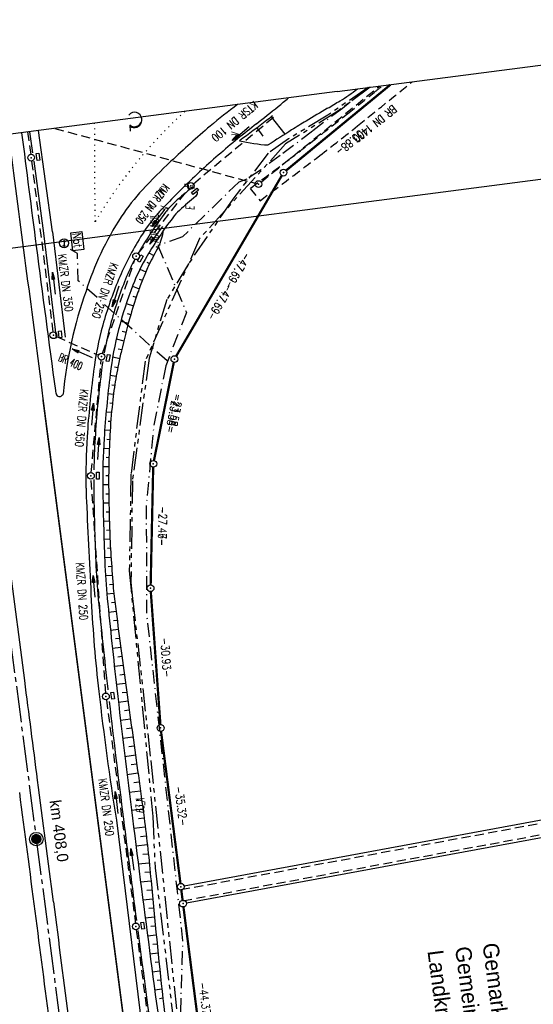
# Model space of a CAD drawing. Extents: x 446224 to 446791, y 446199 to 447379.
# Tile 112 of 113: x 446449 to 446562, y 447162 to 447379. Entities that reach past the tile are written whole.
import ezdxf
from ezdxf.enums import TextEntityAlignment as Align

# ---------------------------------------------------------------- set-up
doc = ezdxf.new("R2010")
doc.units = 0
doc.header["$LTSCALE"] = 2
doc.header["$MEASUREMENT"] = 0
for name, pattern in [('ACHSE', [5.5, 4, -0.5, 0.5, -0.5]), ('AUSGEZOGEN', [0]), ('BAB-FM2', [2.6, 1.5, -0.5, 0.1, -0.5]), ('EINAUSFÄDELUNG', [3.5, 2.5, -1]), ('GESTRICH-X2', [1.5, 1, -0.5]), ('PHANTOMX2', [5, 2.5, -0.5, 0.5, -0.5, 0.5, -0.5]), ('PUNKTX2_STR', [0.6, 0.1, -0.5])]:
    doc.linetypes.add(name, pattern=pattern)
doc.layers.get('0').update_dxf_attribs({"linetype": 'AUSGEZOGEN'})
for name, color, linetype in [('200-ABSTAND', 8, 'AUSGEZOGEN'), ('200-GRENZL-BAB', 7, 'AUSGEZOGEN'), ('200-GRENZP-BAB', 7, 'AUSGEZOGEN'), ('201-ABSTAND', 8, 'AUSGEZOGEN'), ('201-GRENZL', 8, 'AUSGEZOGEN'), ('201-GRENZL-BAB', 7, 'AUSGEZOGEN'), ('201-GRENZP-BAB', 7, 'AUSGEZOGEN'), ('ACHSETOP', 250, 'ACHSE'), ('ANMERKUNG', 7, 'CONTINUOUS'), ('BAB_FM', 5, 'BAB-FM2'), ('BOESCHG', 250, 'AUSGEZOGEN'), ('DURCHL', 200, 'GESTRICH-X2'), ('EINAUSF', 250, 'EINAUSFÄDELUNG'), ('FBRTOP', 250, 'AUSGEZOGEN'), ('HEKT_B', 250, 'CONTINUOUS'), ('KANAL', 7, 'GESTRICH-X2'), ('Lichtwellenleiter COLT', 46, 'PHANTOMX2'), ('Lichtwellenleiter GLH', 46, 'PHANTOMX2'), ('MULDE', 250, 'AUSGEZOGEN'), ('NS', 5, 'AUSGEZOGEN'), ('NUTZUNG', 8, 'PUNKTX2_STR'), ('PFEIL', 7, 'CONTINUOUS'), ('PFEILTOP', 200, 'AUSGEZOGEN'), ('Planeinteilung', 250, 'CONTINUOUS'), ('RAHMEN', 7, 'AUSGEZOGEN'), ('SCHRIFT', 7, 'AUSGEZOGEN'), ('SCHSYMBOL', 200, 'AUSGEZOGEN'), ('TEXTO', 4, 'CONTINUOUS'), ('WEG', 250, 'GESTRICH-X2')]:
    doc.layers.add(name, color=color, linetype=linetype)
doc.styles.add('ROMANS', font='romans.shx', dxfattribs={"width": 0.8})
doc.styles.add('UNIR-H', font='unir_h.shx', dxfattribs={"width": 0.8})

# ---------------------------------------------------------------- blocks, each defined once
blk = doc.blocks.new('NOTRUFS')
for p, q in [((-0.7, 0), (-0.36, 0.35)), ((-0.7, 0), (0.7, 0)), ((0.36, -0.35), (0.7, 0))]:
    blk.add_line(p, q)
blk.add_lwpolyline([(-2.14, 4.19), (1.88, 4.19), (1.88, 1.75), (-2.14, 1.75)], close=True)
blk.add_circle((0, 0), 1)
at = {"style": 'ROMANS', "width": 0.8}
blk.add_text('Not', height=1.8, dxfattribs=at).set_placement((-1.98, 2.07))
blk = doc.blocks.new('*X15')
at = {"color": 0}
for p, q in [((212.23, 257.39), (213.24, 258.4)), ((212.24, 257.33), (213.31, 258.4)), ((212.24, 257.47), (213.17, 258.4)), ((212.24, 257.26), (213.37, 258.39)), ((212.24, 257.55), (213.09, 258.39)), ((212.25, 257.2), (213.43, 258.38)), ((212.26, 257.63), (213, 258.37)), ((212.27, 257.14), (213.49, 258.37)), ((212.28, 257.09), (213.55, 258.35)), ((212.29, 257.73), (212.9, 258.35)), ((212.3, 257.04), (213.6, 258.33)), ((212.32, 256.99), (213.65, 258.31)), ((212.34, 257.86), (212.78, 258.29)), ((212.35, 256.94), (213.69, 258.29)), ((212.37, 256.9), (213.74, 258.26)), ((212.4, 256.85), (213.78, 258.24)), ((212.43, 256.81), (213.83, 258.21)), ((212.46, 256.77), (213.86, 258.18)), ((212.49, 256.73), (213.9, 258.14)), ((212.53, 256.7), (213.94, 258.11)), ((212.56, 256.66), (213.97, 258.07)), ((212.6, 256.63), (214.01, 258.03)), ((212.64, 256.6), (214.04, 257.99)), ((212.68, 256.57), (214.07, 257.95)), ((212.73, 256.54), (214.09, 257.91)), ((212.77, 256.52), (214.12, 257.86)), ((212.82, 256.49), (214.14, 257.82)), ((212.87, 256.47), (214.16, 257.77)), ((212.92, 256.45), (214.18, 257.72)), ((212.97, 256.44), (214.2, 257.66)), ((213.03, 256.42), (214.21, 257.6)), ((213.09, 256.41), (214.22, 257.54)), ((213.16, 256.41), (214.23, 257.48)), ((213.22, 256.4), (214.23, 257.41)), ((213.3, 256.41), (214.23, 257.34)), ((213.38, 256.41), (214.22, 257.26)), ((213.46, 256.43), (214.2, 257.17)), ((213.56, 256.46), (214.18, 257.07)), ((213.69, 256.51), (214.12, 256.95))]:
    blk.add_line(p, q, dxfattribs=at)
blk = doc.blocks.new('SRMAST2')
at = {"color": 0}
blk.add_circle((0, 0), 0.999, dxfattribs=at)
blk.add_point((0, 0), dxfattribs=at)
blk.add_blockref('*X15', (-213.23, -257.4))
blk = doc.blocks.new('PP')
at = {"color": 0}
blk.add_circle((0, -0.01), 1.49, dxfattribs=at)
blk.add_point((0, 0), dxfattribs=at)
blk = doc.blocks.new('GST')
at = {"color": 0}
blk.add_circle((0, 0), 0.75, dxfattribs=at)
blk.add_point((0, 0), dxfattribs=at)
blk = doc.blocks.new('13')
blk.add_lwpolyline([(0.76, 1.22), (-0.75, 1.22), (-0.75, 1.8), (0.76, 1.8)], close=True)
at = {"rotation": 180}
blk.add_blockref('GST', (0, 0), dxfattribs=at)
blk = doc.blocks.new('10')
blk.add_blockref('GST', (0, 0))
blk = doc.blocks.new('PFEIL2')
at = {"color": 0}
for p, q in [((0.88, 0), (-2.4, -0.01)), ((0.88, -0.27), (0.88, 0.28)), ((0.88, 0.28), (2.43, 0.01)), ((0.91, 0.27), (0.88, 0.26)), ((0.97, 0.26), (0.88, 0.25)), ((1.02, 0.25), (0.88, 0.23)), ((1.07, 0.24), (0.88, 0.21)), ((1.13, 0.23), (0.88, 0.19)), ((1.18, 0.22), (0.88, 0.17)), ((1.24, 0.21), (0.88, 0.15)), ((1.29, 0.21), (0.88, 0.14)), ((1.34, 0.2), (0.88, 0.12)), ((1.4, 0.19), (0.88, 0.1)), ((1.45, 0.18), (0.88, 0.08)), ((1.51, 0.17), (0.88, 0.06)), ((1.56, 0.16), (0.88, 0.04)), ((1.61, 0.15), (0.88, 0.02)), ((1.67, 0.14), (0.88, 0.01)), ((1.72, 0.13), (0.88, -0.01)), ((1.78, 0.12), (0.88, -0.03)), ((1.83, 0.11), (0.88, -0.05)), ((1.88, 0.1), (0.88, -0.07)), ((1.94, 0.09), (0.88, -0.09)), ((2.05, 0.08), (0.88, -0.12)), ((1.99, 0.08), (0.88, -0.11)), ((2.1, 0.07), (0.88, -0.14)), ((2.15, 0.06), (0.88, -0.16)), ((2.21, 0.05), (0.88, -0.18)), ((2.26, 0.04), (0.88, -0.2)), ((2.32, 0.03), (0.88, -0.22)), ((2.37, 0.02), (0.88, -0.23)), ((2.42, 0.01), (0.88, -0.25)), ((2.43, 0.01), (0.88, -0.27))]:
    blk.add_line(p, q, dxfattribs=at)
blk = doc.blocks.new('1135420')
for q in [(0, 420), (0, 0)]:
    blk.add_line((0, 297), q)
at = {"layer": 'RAHMEN'}
blk.add_line((25, 415), (25, 5), dxfattribs=at)

msp = doc.modelspace()

# ---------------------------------------------------------------- linework, layer by layer
at = {"color": 0}
msp.add_line((446472.84, 447355.67), (446472.97, 447354.28), dxfattribs=at)
for centre, radius, start, end in [((446473.91, 447356.89), 1.6, 228.2418, 142.2465), ((446473.81, 447356.78), 1.68, 236.7208, 344.506), ((446473.85, 447356.87), 1.67, 234.8132, 340.7317)]:
    msp.add_arc(centre, radius, start, end, dxfattribs=at)
at = {"layer": '200-GRENZL-BAB', "const_width": 0.5, "flags": 128}
for points in [[(446507.38, 447345.64), (446530.41, 447364.57)], [(446483.09, 447304.65), (446506.42, 447344.51)], [(446478.19, 447281.62), (446482.56, 447303.26)], [(446477.59, 447260.43), (446478.02, 447280.14)]]:
    msp.add_lwpolyline(points, dxfattribs=at)
at = {"layer": '201-GRENZL'}
for p, q in [((446656.32, 447219.37), (446484.87, 447187.68)), ((446485.35, 447183.96), (446656.8, 447215.64))]:
    msp.add_line(p, q, dxfattribs=at)
at = {"layer": '201-GRENZL-BAB', "const_width": 0.5, "flags": 128}
for points in [[(446483.09, 447304.65), (446501.18, 447335.56)], [(446478.19, 447281.63), (446482.56, 447303.26)], [(446477.46, 447254.18), (446478.02, 447280.14)], [(446479.61, 447223.33), (446477.49, 447252.68)], [(446484.04, 447188.28), (446479.75, 447221.84)], [(446484.51, 447184.56), (446484.23, 447186.8)], [(446484.7, 447183.08), (446490.13, 447140.55)]]:
    msp.add_lwpolyline(points, dxfattribs=at)
at = {"layer": 'ACHSETOP'}
for p, q in [((446439.3, 447297.23), (446452.2, 447198.07)), ((446452.2, 447198.07), (446465.11, 447098.9))]:
    msp.add_line(p, q, dxfattribs=at)
at = {"layer": 'BAB_FM'}
for p, q in [((446525.56, 447363.94), (446519.79, 447359.34)), ((446519.79, 447359.34), (446513.16, 447354.3)), ((446513.16, 447354.3), (446506.06, 447348.92)), ((446506.06, 447348.92), (446501.73, 447345.73)), ((446498.68, 447343.72), (446496.9, 447343.05)), ((446501.73, 447345.73), (446498.68, 447343.72)), ((446496.9, 447343.05), (446484.46, 447330.96)), ((446484.46, 447330.96), (446479.06, 447329.05)), ((446479.06, 447329.05), (446485.36, 447314.28)), ((446485.36, 447314.28), (446480.79, 447302.55))]:
    msp.add_line(p, q, dxfattribs=at)
at = {"layer": 'BAB_FM', "flags": 128}
for points in [[(446481.07, 447303.63), (446461.47, 447321.31), (446461.29, 447327.34), (446459.01, 447328.56)], [(446480.79, 447302.55), (446478.15, 447289.43), (446476.49, 447271.89), (446476.53, 447247.9), (446484.51, 447175.57), (446483.9, 447156.33), (446485.1, 447147.91), (446492.37, 447098.44), (446506.72, 446999.46), (446514.63, 446950.07), (446522.15, 446900.63), (446529.74, 446851.2), (446535.6, 446801.53), (446540.64, 446745.55), (446545.8, 446702.01), (446555.7, 446623.64), (446560.33, 446603.07)]]:
    msp.add_lwpolyline(points, dxfattribs=at)
at = {"layer": 'BOESCHG'}
for p, q in [((446504.09, 447357.45), (446507.1, 447353.63)), ((446500.9, 447355.03), (446502.26, 447353.21)), ((446497.69, 447352.65), (446497.69, 447352.65)), ((446478.62, 447328.88), (446479.11, 447328.6)), ((446477.07, 447327.43), (446478.14, 447326.85)), ((446476.63, 447325.37), (446477.22, 447325.07)), ((446475.08, 447323.82), (446476.38, 447323.26)), ((446473.44, 447320.09), (446474.93, 447319.53)), ((446474.92, 447321.67), (446475.64, 447321.4)), ((446473.49, 447317.91), (446474.26, 447317.65)), ((446472.06, 447316.24), (446473.64, 447315.75)), ((446472.25, 447314.07), (446473.07, 447313.83)), ((446470.87, 447312.35), (446472.53, 447311.9)), ((446471.18, 447310.19), (446472.02, 447309.97)), ((446469.87, 447308.44), (446471.53, 447308.03)), ((446470.26, 447306.27), (446471.07, 447306.09)), ((446469.08, 447304.47), (446470.63, 447304.13)), ((446468.49, 447300.45), (446469.85, 447300.21)), ((446469.49, 447302.32), (446470.22, 447302.18)), ((446468.89, 447298.33), (446469.52, 447298.24)), ((446468.03, 447296.41), (446469.25, 447296.26)), ((446468.42, 447294.33), (446469.02, 447294.27)), ((446467.64, 447292.39), (446468.82, 447292.28)), ((446468.06, 447290.33), (446468.66, 447290.29)), ((446467.31, 447288.36), (446468.52, 447288.29)), ((446467.79, 447286.33), (446468.41, 447286.29)), ((446467.06, 447284.35), (446468.32, 447284.3)), ((446467.62, 447282.32), (446468.25, 447282.3)), ((446466.92, 447280.32), (446468.2, 447280.3)), ((446466.89, 447276.29), (446468.18, 447276.3)), ((446467.54, 447278.3), (446468.18, 447278.3)), ((446467.56, 447274.29), (446468.2, 447274.3)), ((446466.95, 447272.27), (446468.24, 447272.3)), ((446467.63, 447270.28), (446468.28, 447270.3)), ((446467.03, 447268.26), (446468.34, 447268.3)), ((446467.74, 447266.28), (446468.4, 447266.3)), ((446467.15, 447264.24), (446468.49, 447264.3)), ((446467.9, 447262.27), (446468.59, 447262.31)), ((446467.29, 447260.22), (446468.71, 447260.31)), ((446468.11, 447258.26), (446468.84, 447258.31)), ((446467.49, 447256.21), (446468.99, 447256.32)), ((446468.39, 447254.26), (446469.14, 447254.32)), ((446467.8, 447252.17), (446469.32, 447252.33)), ((446468.78, 447250.25), (446469.56, 447250.35)), ((446468.19, 447248.15), (446469.82, 447248.36)), ((446469.24, 447246.27), (446470.08, 447246.38)), ((446468.6, 447244.17), (446470.34, 447244.4)), ((446469.7, 447242.3), (446470.6, 447242.42)), ((446469.01, 447240.19), (446470.87, 447240.43)), ((446470.18, 447238.32), (446471.13, 447238.45)), ((446469.45, 447236.21), (446471.4, 447236.47)), ((446470.67, 447234.35), (446471.66, 447234.49)), ((446469.89, 447232.23), (446471.93, 447232.5)), ((446470.35, 447228.25), (446472.47, 447228.54)), ((446471.16, 447230.38), (446472.2, 447230.52)), ((446471.66, 447226.41), (446472.74, 447226.56)), ((446470.81, 447224.28), (446473.01, 447224.58)), ((446472.16, 447222.44), (446473.28, 447222.6)), ((446471.28, 447220.3), (446473.55, 447220.61)), ((446472.67, 447218.47), (446473.83, 447218.63)), ((446471.75, 447216.32), (446474.1, 447216.65)), ((446473.19, 447214.5), (446474.38, 447214.67)), ((446472.24, 447212.35), (446474.66, 447212.69)), ((446473.71, 447210.54), (446474.94, 447210.71)), ((446472.72, 447208.39), (446475.21, 447208.73)), ((446474.23, 447206.58), (446475.48, 447206.75)), ((446473.22, 447204.43), (446475.75, 447204.77)), ((446474.74, 447202.62), (446476.01, 447202.78)), ((446473.72, 447200.48), (446476.26, 447200.8)), ((446475.23, 447198.66), (446476.5, 447198.81)), ((446474.22, 447196.54), (446476.73, 447196.83)), ((446475.71, 447194.7), (446476.95, 447194.84)), ((446474.72, 447192.6), (446477.16, 447192.85)), ((446476.16, 447190.74), (446477.35, 447190.86)), ((446475.23, 447188.66), (446477.54, 447188.87)), ((446476.6, 447186.77), (446477.72, 447186.88)), ((446475.74, 447184.68), (446477.91, 447184.88)), ((446477.05, 447182.79), (446478.1, 447182.89)), ((446476.25, 447180.7), (446478.29, 447180.9)), ((446477.5, 447178.81), (446478.48, 447178.91)), ((446476.77, 447176.73), (446478.68, 447176.92)), ((446477.96, 447174.84), (446478.88, 447174.93)), ((446477.29, 447172.76), (446479.09, 447172.94)), ((446478.43, 447170.86), (446479.29, 447170.95)), ((446477.82, 447168.78), (446479.51, 447168.96)), ((446478.9, 447166.89), (446479.72, 447166.98)), ((446478.35, 447164.81), (446479.94, 447164.99)), ((446479.38, 447162.91), (446480.16, 447163))]:
    msp.add_line(p, q, dxfattribs=at)
for points in [[(446504.4, 447357.7, -0.005355), (446503.14, 447356.72, -0.005881), (446497.08, 447352.2)], [(446479.18, 447328.72, 0.016568), (446477.09, 447324.82, 0.023649), (446475.86, 447321.98, 0.000999), (446474.74, 447319.03, 0.006151), (446474.57, 447318.55, 0.015562), (446472.85, 447313.09, 0.01187), (446471, 447305.82, 0.005389), (446470.36, 447302.88, 0.006228), (446469.87, 447300.32, 0.016989), (446469.11, 447295.09, 0.012851), (446468.51, 447288.13, 0.008701), (446468.23, 447281.4, 0.00931), (446468.19, 447275.1, 0.005476), (446468.38, 447266.77, 0.007362), (446468.69, 447260.57, 0.003989), (446469.16, 447254.1, 0.010323), (446469.41, 447251.61, 0.002631), (446469.96, 447247.22, 0.000666), (446472.28, 447229.89, 0.001512), (446474.74, 447212.11, -0.002875), (446476.01, 447202.76, -0.009562), (446477.54, 447188.88, 0.005113), (446480.17, 447162.89, 0.000901), (446482.39, 447143.32, 0.006832)], [(446482.75, 447140.55, 0.000007), (446485.09, 447124.4, 0.000282)]]:
    msp.add_lwpolyline(points, format="xyb", dxfattribs=at)
for centre, radius, start, end in [((446496.91, 447397.82), 43.08, 301.3105, 307.4524), ((446831.62, 446823.33), 621.78, 120.44889, 120.95558), ((446407.56, 447544.72), 215.01, 300.4489, 301.3105), ((446754.19, 446964.67), 460.81, 122.2064, 122.9711), ((446600.37, 447208.88), 172.2, 120.9556, 122.2064), ((446505.26, 447385.67), 34.45, 256.2639, 266.9319), ((446466.46, 447334.65), 14.03, 334.9906, 350.9174)]:
    msp.add_arc(centre, radius, start, end, dxfattribs=at)
at = {"layer": 'DURCHL'}
for p, q in [((446501.84, 447343.09), (446527.98, 447364.26)), ((446456.31, 447354.93), (446500.53, 447342.81)), ((446456.66, 447308.97), (446465.94, 447304.84))]:
    msp.add_line(p, q, dxfattribs=at)
at = {"layer": 'EINAUSF', "const_width": 0.35, "flags": 128}
msp.add_lwpolyline([(446453.67, 447295.24), (446466.09, 447199.87), (446478.99, 447100.71), (446479.5, 447096.83)], dxfattribs=at)
at = {"layer": 'FBRTOP'}
msp.add_line((446453.18, 447299.04), (446453.67, 447295.24), dxfattribs=at)
at = {"layer": 'FBRTOP', "flags": 128}
msp.add_lwpolyline([(446469.89, 447202.25), (446489.67, 447041.41)], dxfattribs=at)
at = {"layer": 'FBRTOP'}
for centre, radius, start, end in [((446324.17, 447584.25), 288.65, 308.938, 309.5375), ((446553.34, 447281.85), 96.69, 125.8968, 130.4629), ((446150.3, 447799.44), 565.3, 308.3233, 308.938), ((446646.36, 447172.8), 240.02, 130.4629, 133.2381), ((446774.66, 447009.53), 441.57, 128.3233, 129.0188), ((7770924.36, 1400707.3), 7386261.93, 187.415923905, 187.416350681), ((817504.22, 495188.55), 374125.85, 187.3457689, 187.3496322), ((446603.17, 447221.15), 169.18, 129.0188, 132.7876), ((446577.76, 447245.75), 139.89, 133.2381, 136.8735), ((446609.99, 447213.79), 179.22, 132.7876, 136.4493), ((446507.87, 447311.21), 44.13, 136.8735, 146.7256), ((446508.07, 447310.68), 38.6, 136.4493, 148.2663), ((446526.47, 447299), 66.38, 146.7256, 154.7553), ((446533.59, 447294.9), 68.6, 148.2663, 157.1232), ((450437.64, 447843.01), 4018.46, 187.34963, 187.80788), ((446525.84, 447299.3), 65.68, 154.7553, 162.5276), ((446544.85, 447290.14), 80.82, 157.1232, 164.6902), ((446554.34, 447286.81), 96.67, 160.5377, 174.4006), ((446540.2, 447291.42), 76, 164.6902, 172.4942), ((446682.39, 447272.68), 219.42, 172.4942, 176.2903), ((446460.58, 447297.66), 4.19, 187.8079, 202.0382), ((446457.2, 447296.29), 0.539, 202.0382, 243.4034), ((446457.36, 447296.32), 0.592, 276.1671, 306.3455), ((446456.46, 447297.54), 2.11, 306.3455, 322.2119), ((446457.33, 447296.57), 0.845, 243.4034, 276.1671), ((446596.73, 447278.24), 133.58, 176.2903, 181.156), ((446571.21, 447277.72), 108.05, 181.156, 182.7074), ((452562.66, 447561.05), 6106.2, 182.70739, 182.913751), ((46546.62, 395234.4), 403269.5, 7.4084991, 7.4123684), ((446782.16, 447266.83), 318.22, 182.9138, 186.526), ((181838.31, 412826.12), 266838.89, 7.403744, 7.4085006), ((447112.11, 447304.57), 650.32, 186.52604, 189.05269), ((403327, 441607.2), 43488.07, 7.368032, 7.403744), ((171195.56, 411323.24), 277582.32, 7.4223762, 7.4278388), ((491565.63, 453017.96), 45485.3, 187.368816, 187.40296), ((406894.72, 442028.82), 39891.5, 7.385193, 7.422376)]:
    msp.add_arc(centre, radius, start, end, dxfattribs=at)
at = {"layer": 'KANAL'}
for p, q in [((446501.84, 447343.09), (446527.98, 447364.26)), ((446486.91, 447342.72), (446504.78, 447357.59)), ((446456.31, 447354.93), (446500.53, 447342.81)), ((446450.29, 447354.14), (446450.97, 447349.19)), ((446451.16, 447347.72), (446455.88, 447310)), ((446474.72, 447327.28), (446485.88, 447341.66)), ((446466.84, 447305.25), (446474, 447326)), ((446456.66, 447308.97), (446465.94, 447304.84)), ((446464.34, 447279), (446466.53, 447303.81)), ((446467.69, 447228.78), (446474.09, 447179.53)), ((446474.28, 447178.03), (446483.31, 447109.19))]:
    msp.add_line(p, q, dxfattribs=at)
at = {"layer": 'KANAL', "flags": 128}
msp.add_lwpolyline([(446467.53, 447230.29), (446464.32, 447277.49)], dxfattribs=at)
at = {"layer": 'Lichtwellenleiter COLT'}
for p, q in [((446525.9, 447363.99), (446518.82, 447358.73)), ((446518.82, 447358.73), (446507.25, 447351.48)), ((446507.25, 447351.48), (446488.26, 447330.59)), ((446488.26, 447330.59), (446476.23, 447303.54)), ((446476.23, 447303.54), (446473.11, 447278.64)), ((446473.11, 447278.64), (446472.74, 447257.24)), ((446472.74, 447257.24), (446477.94, 447203.04)), ((446477.94, 447203.04), (446478.42, 447191.72)), ((446478.42, 447191.72), (446487.63, 447115.57))]:
    msp.add_line(p, q, dxfattribs=at)
at = {"layer": 'Lichtwellenleiter GLH'}
for p, q in [((446525.46, 447363.93), (446516.61, 447357.87)), ((446516.61, 447357.87), (446507.92, 447352.62)), ((446507.92, 447352.62), (446503.42, 447349.44)), ((446503.42, 447349.44), (446495.57, 447339.28)), ((446495.57, 447339.28), (446485.82, 447325.06)), ((446485.82, 447325.06), (446481.04, 447317.15)), ((446481.04, 447317.15), (446477.11, 447304.23)), ((446477.11, 447304.23), (446473.42, 447277.14)), ((446473.42, 447277.14), (446473.09, 447254.66)), ((446473.09, 447254.66), (446473.48, 447251.17)), ((446473.48, 447251.17), (446477.49, 447215.3)), ((446477.49, 447215.3), (446483.44, 447157.61))]:
    msp.add_line(p, q, dxfattribs=at)
at = {"layer": 'MULDE'}
for p, q in [((446450.73, 447354.2), (446451.37, 447349.56)), ((446455.81, 447332.11), (446452.71, 447354.46)), ((446453.83, 447331.83), (446456.6, 447308.6)), ((446455.81, 447332.11), (446458.59, 447308.84))]:
    msp.add_line(p, q, dxfattribs=at)
msp.add_lwpolyline([(446451.64, 447347.67), (446453.83, 447331.83)], dxfattribs=at)
for points in [[(446486.16, 447341.5, 0.020546), (446482.43, 447338.29, 0.042267), (446480.75, 447336.41, 0.028906), (446474.97, 447327.81, 0.001732), (446474.8, 447327.53, 0.030803)], [(446487.4, 447339.93, 0.020546), (446483.8, 447336.83, 0.042267), (446482.34, 447335.2, 0.028906), (446476.69, 447326.8, 0.04019), (446473.53, 447320.31, 0.030803), (446470.37, 447310.5, 0.03175), (446468.52, 447300.68, 0.014702), (446467.18, 447286.44, 0.019094), (446466.9, 447275.47, 0.007209), (446467.33, 447259.42, 0.013935), (446467.89, 447251.18, 0.004253), (446469.99, 447231.36, 0.002937), (446473.44, 447202.69, 0.002744), (446481.65, 447140.38, -0.004316), (446486.75, 447100.72, -0.000155), (446487.16, 447097.3, 0.001684)], [(446473.76, 447325.63, 0.026864), (446471.67, 447321.04, 0.030803), (446468.43, 447310.99, 0.017716), (446467.22, 447305.4, 0.014702)], [(446466.88, 447303.44, 0.007859), (446466.53, 447300.92, 0.014702), (446465.19, 447286.57, 0.012087), (446464.91, 447279.53, 0.007209)], [(446464.89, 447277.41, 0.003382), (446464.9, 447275.44, 0.007209), (446465.33, 447259.34, 0.013935), (446465.9, 447250.99, 0.004253), (446468, 447231.13, 0.000014), (446468.02, 447231, 0.002744)], [(446468.31, 447228.44, 0.002662), (446471.45, 447202.44, 0.000985), (446474.32, 447180.06, -0.004316)], [(446474.6, 447177.9, 0.001664), (446479.67, 447140.11, -0.003332), (446483.66, 447109.52, -0.001193)]]:
    msp.add_lwpolyline(points, format="xyb", dxfattribs=at)
for start, end in [(67.5142, 128.4061), (308.4061, 7.3264)]:
    msp.add_arc((446486.78, 447340.71), 1, start, end, dxfattribs=at)
at = {"layer": 'NUTZUNG'}
msp.add_line((446465.2, 447334.33), (446465.09, 447356.07), dxfattribs=at)
msp.add_arc((446557.02, 447279.91), 106.73, 132.4516, 149.3462, dxfattribs=at)
at = {"layer": 'SCHSYMBOL'}
msp.add_lwpolyline([(446474.55, 447325.71), (446475.29, 447327.02), (446475.79, 447326.73), (446475.06, 447325.43)], close=True, dxfattribs=at)
at = {"layer": 'WEG'}
for p, q in [((446484.14, 447186.91), (446623.89, 447212.7)), ((446484.6, 447184.45), (446624.35, 447210.24))]:
    msp.add_line(p, q, dxfattribs=at)
msp.add_lwpolyline([(446499.45, 447341.67), (446501.61, 447338.96)], dxfattribs=at)
for centre, radius, start, end in [((442359.98, 452534.48), 6644.84, 308.793885, 308.927625), ((445083.43, 449153.66), 2300.07, 308.86813, 308.92742), ((445668.71, 448427.48), 1367.39, 308.55415, 308.86813), ((403179.31, 502538.34), 70166.58, 308.1395346, 308.1479217), ((446502.3, 447381.55), 29.91, 308.1479, 308.5542), ((446229.65, 447720.53), 468.4, 307.502, 308.7939), ((446300.72, 447621.64), 343.24, 307.0896, 308.1395), ((445815.05, 448260.81), 1149.42, 306.67725, 307.50196), ((445962.75, 448068.69), 903.65, 306.44253, 307.0896)]:
    msp.add_arc(centre, radius, start, end, dxfattribs=at)

# ---------------------------------------------------------------- block references
at = {"layer": '200-GRENZP-BAB', "rotation": 277.4472801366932}
for p in [(446506.8, 447345.16), (446482.71, 447304), (446478.04, 447280.89)]:
    msp.add_blockref('GST', p, dxfattribs=at)
at = {"layer": '201-GRENZP-BAB', "rotation": 277.4163262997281}
for p in [(446482.71, 447304), (446478.04, 447280.89), (446477.44, 447253.43), (446479.66, 447222.58), (446484.13, 447187.54), (446484.61, 447183.82)]:
    msp.add_blockref('GST', p, dxfattribs=at)
at = {"layer": 'HEKT_B'}
for name in ['PP', 'SRMAST2']:
    msp.add_blockref(name, (446452.2, 447198.07), dxfattribs=at)
at = {"layer": 'NS', "rotation": 276.1891549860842}
msp.add_blockref('NOTRUFS', (446458.35, 447329.58), dxfattribs=at)
at = {"layer": 'PFEIL'}
for p, rotation in [((446497.35, 447353.79), 219.7345000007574), ((446479.21, 447335.18), 232.1426000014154), ((446456.08, 447320.75), 97.1360000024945), ((446469.76, 447317.87), 250.9625000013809), ((446462.33, 447305.31), 156.0855000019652), ((446464.61, 447291.82), 84.92479999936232), ((446464.93, 447253.82), 93.88570000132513), ((446469.92, 447206.12), 97.4092999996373)]:
    msp.add_blockref('PFEIL2', p, dxfattribs=dict(at, rotation=rotation))
at = {"layer": 'PFEILTOP'}
for p, rotation in [((446478.7, 447331.36), 233.6907156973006), ((446462.33, 447305.31), 156.0855), ((446465.89, 447284.26), 85.0082667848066), ((446473.41, 447193.57), 97.76844740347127)]:
    msp.add_blockref('PFEIL2', p, dxfattribs=dict(at, rotation=rotation))
at = {"layer": 'Planeinteilung', "linetype": 'Continuous', "rotation": 277.4163263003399}
msp.add_blockref('1135420', (446224.11, 447324.7), dxfattribs=at)
at = {"layer": 'SCHSYMBOL'}
for name, p, rotation in [('13', (446451.07, 447348.46), 277.4164), ('13', (446486.33, 447342.24), 217.3148652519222), ('10', (446501.26, 447342.63), 277.4164), ('GST', (446474.25, 447326.7), 60.54226977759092), ('13', (446455.98, 447309.27), 277.4164), ('13', (446466.61, 447304.55), 258.7025920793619), ('13', (446464.27, 447278.24), 271.2165508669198), ('13', (446467.58, 447229.54), 277.4164), ('13', (446474.18, 447178.78), 277.4164)]:
    msp.add_blockref(name, p, dxfattribs=dict(at, rotation=rotation))

# ---------------------------------------------------------------- texts
at = {"layer": '200-ABSTAND', "char_height": 1.8, "attachment_point": 5, "style": 'ROMANS'}
for s, insert, rotation in [('-33.88-', (446522.05, 447352.21), 219.4322), ('-47.69-', (446496.69, 447323.45), 239.66), ('-23.58-', (446482.44, 447292.03), 258.5758), ('-27.46-', (446480.08, 447267.11), 268.7609)]:
    msp.add_mtext(s, dxfattribs=dict(at, insert=insert, rotation=rotation))
at = {"layer": '201-ABSTAND', "char_height": 1.8, "attachment_point": 5, "style": 'ROMANS'}
for s, insert, rotation in [('-47.69-', (446492.85, 447316.55), 239.6573), ('-23.58-', (446482.94, 447291.93), 258.5779), ('-27.47-', (446480.11, 447267.11), 268.7472), ('-30.93-', (446480.84, 447238.17), 274.1152), ('-35.32-', (446484.2, 447205.35), 277.2703), ('-44.37-', (446489.49, 447162.08), 277.2769)]:
    msp.add_mtext(s, dxfattribs=dict(at, insert=insert, rotation=rotation))
at = {"layer": 'ANMERKUNG', "style": 'ROMANS', "oblique": 7, "width": 0.5}
for s, p in [('V', (446497.08, 447353.2)), ('E', (446486.78, 447341.71)), ('V', (446481.54, 447336.81)), ('E', (446487.04, 447336.94)), ('AUF_MUL', (446479.18, 447329.72)), ('63_A', (446476.01, 447203.76))]:
    msp.add_text(s, height=1.8, rotation=90, dxfattribs=at).set_placement(p)
at = {"layer": 'DURCHL', "style": 'ROMANS', "width": 0.6}
msp.add_text('BR 400', height=1.8, rotation=336.0855, dxfattribs=at).set_placement((446459.4, 447302.6), align=Align.CENTER)
at = {"layer": 'HEKT_B', "style": 'UNIR-H'}
msp.add_text('km 408,0', height=2.5, rotation=277.4164, dxfattribs=at).set_placement((446455.12, 447206.53))
at = {"layer": 'SCHRIFT', "style": 'UNIR-H'}
for s, p in [('Gemeinde: Hilpoltstein', (446544.66, 447174.13)), ('Gemarkung: Sindersdorf', (446550.73, 447174.92)), ('Landkreis: Roth', (446538.58, 447173.34))]:
    msp.add_text(s, height=3.5, rotation=277.4163, dxfattribs=at).set_placement(p)
at = {"layer": 'TEXTO', "style": 'ROMANS'}
for s, rotation, width, p in [('KTSR DN 100', 219.7345, 0.75, (446495.43, 447357.14)), ('BR DN 1400', 218.9829, 0.75, (446526.43, 447356.62)), ('KMZR DN 250', 232.1426, 0.6, (446477.14, 447338.77)), ('KMZR DN 350', 277.136, 0.75, (446457.77, 447320.72)), ('KMZR DN 250', 250.9625, 0.75, (446466.54, 447319.42)), ('KMZR DN 350', 264.9248, 0.75, (446461.34, 447291.07)), ('KMZR DN 250', 273.8857, 0.75, (446461.38, 447252.7)), ('KMZR DN 250', 277.4093, 0.75, (446466.76, 447204.98))]:
    msp.add_text(s, height=1.8, rotation=rotation, dxfattribs=dict(at, width=width)).set_placement(p, align=Align.CENTER)

doc.saveas('drawing.dxf')
